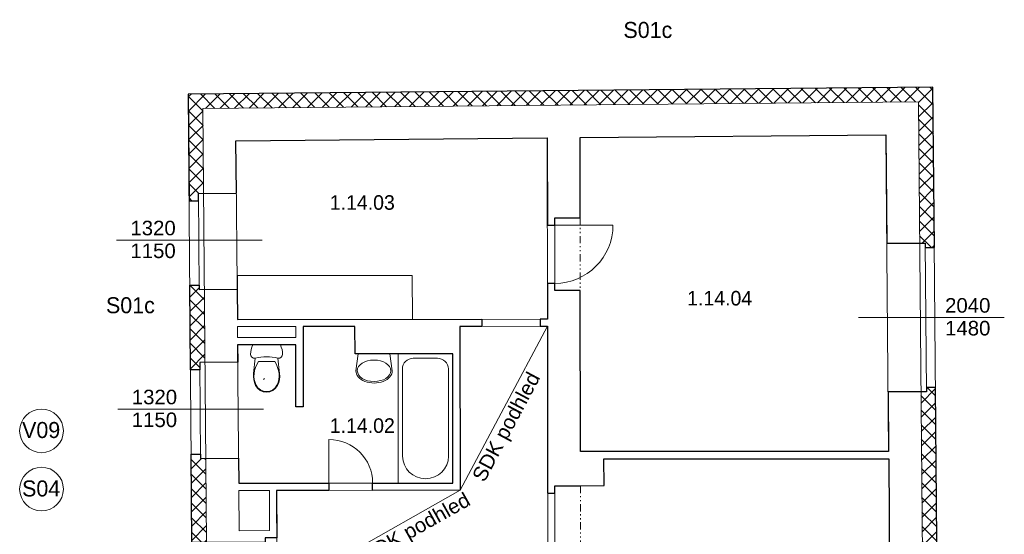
# Model space of a CAD drawing. Extents: x -203795 to -85874, y -57369 to -32000.
# Tile 8 of 8: x -118240 to -104733, y -43529 to -36464. Entities that reach past the tile are written whole.
import ezdxf

# ---------------------------------------------------------------- set-up
doc = ezdxf.new("R2010")
doc.units = 0
doc.header["$MEASUREMENT"] = 0
doc.set_wipeout_variables(frame=1)
doc.linetypes.add('Wipeout_Contour', pattern=[1000, 0, -1000])
doc.linetypes.add('Čerchovaná se dvěma tečkami S', pattern=[250, 100, -40, 15, -40, 15, -40])
doc.layers.add('2D kreslení - obecné_Číslo_pera__241', color=9, linetype='Continuous', lineweight=13, true_color=0x808080)
for name, color, linetype, lineweight in [('2D VÝPLNĚ_Číslo_pera__4', 91, 'Continuous', 13), ('2D ČÁRY_Číslo_pera__1', 7, 'Continuous', 15), ('2D ČÁRY_Číslo_pera__2', 1, 'Continuous', 25), ('2D ČÁRY_Číslo_pera__3', 150, 'Continuous', 13), ('2D ČÁRY_Číslo_pera__4', 91, 'Continuous', 13), ('NÁBYTEK A ZAŘÍZENÍ_Číslo_pera__3', 150, 'Continuous', 13), ('POZNÁMKY.TEXT_Číslo_pera__4', 91, 'Continuous', 13)]:
    doc.layers.add(name, color=color, linetype=linetype, lineweight=lineweight)
doc.layers.add('NÁBYTEK A ZAŘÍZENÍ', color=7, linetype='Continuous')
doc.styles.add('GENERATED_STYLE_1', font='arial.ttf')
doc.styles.add('GENERATED_STYLE_3', font='txt')
pattern_1 = [(45, (0, 0), (-98.99495, 98.99495), []), (135, (0, 0), (98.99495, 98.99495), [])]

# ---------------------------------------------------------------- blocks, each defined once
blk = doc.blocks.new('WC s nádržkou 1 11')
at = {"linetype": 'Wipeout_Contour', "ltscale": 15629.429493}
blk.add_wipeout([(31, 650), (18, 619), (8, 587), (2, 554), (0, 520), (5, 498), (20, 479), (40, 469), (64, 469), (41, 257), (39, 215), (44, 173), (54, 132), (70, 92), (97, 54), (132, 25), (174, 6), (220, 0), (266, 6), (308, 25), (343, 54), (370, 92), (386, 132), (396, 173), (401, 215), (399, 257), (376, 469), (400, 469), (420, 479), (435, 498), (440, 520), (438, 554), (432, 587), (422, 619), (409, 650)], dxfattribs=at).dxf.layer = 'NÁBYTEK A ZAŘÍZENÍ'
at = {"layer": 'NÁBYTEK A ZAŘÍZENÍ_Číslo_pera__3', "linetype": 'Continuous'}
for p, q in [((2, 554), (0, 520)), ((8, 587), (2, 554)), ((18, 619), (8, 587)), ((31, 650), (18, 619)), ((409, 650), (31, 650)), ((422, 619), (409, 650)), ((432, 587), (422, 619)), ((438, 554), (432, 587)), ((440, 520), (438, 554)), ((0, 520), (5, 498)), ((5, 498), (20, 479)), ((20, 479), (40, 469)), ((40, 469), (64, 469)), ((64, 469), (41, 257)), ((107, 419), (86, 381)), ((333, 419), (107, 419)), ((354, 381), (333, 419)), ((399, 257), (376, 469)), ((376, 469), (400, 469)), ((400, 469), (420, 479)), ((420, 479), (435, 498)), ((435, 498), (440, 520)), ((56, 299), (49, 256)), ((68, 341), (56, 299)), ((86, 381), (68, 341)), ((372, 341), (354, 381)), ((384, 299), (372, 341)), ((391, 256), (384, 299)), ((41, 257), (39, 215)), ((39, 215), (44, 173)), ((44, 173), (54, 132)), ((49, 256), (47, 215)), ((47, 215), (52, 174)), ((52, 174), (62, 134)), ((378, 134), (388, 174)), ((386, 132), (396, 173)), ((388, 174), (393, 215)), ((393, 215), (391, 256)), ((396, 173), (401, 215)), ((401, 215), (399, 257)), ((54, 132), (70, 92)), ((62, 134), (78, 96)), ((70, 92), (97, 54)), ((78, 96), (102, 60)), ((97, 54), (132, 25)), ((102, 60), (136, 32)), ((132, 25), (174, 6)), ((136, 32), (176, 14)), ((174, 6), (220, 0)), ((176, 14), (220, 8)), ((220, 8), (264, 14)), ((220, 0), (266, 6)), ((264, 14), (304, 32)), ((266, 6), (308, 25)), ((304, 32), (338, 60)), ((308, 25), (343, 54)), ((338, 60), (362, 96)), ((343, 54), (370, 92)), ((362, 96), (378, 134)), ((370, 92), (386, 132))]:
    blk.add_line(p, q, dxfattribs=at)
blk.add_ellipse((220, -298), major_axis=(785, 0), ratio=0.9963, start_param=1.370375, end_param=1.771221, dxfattribs=at)
blk = doc.blocks.new('Vana 01 11')
at = {"layer": 'NÁBYTEK A ZAŘÍZENÍ_Číslo_pera__3', "linetype": 'Continuous'}
for p, q in [((0, 0), (0, 751)), ((0, 751), (1773, 751)), ((1404, 691), (207, 691)), ((1773, 751), (1773, 0)), ((59, 210), (59, 541)), ((0, 0), (1773, 0)), ((1404, 60), (207, 60))]:
    blk.add_line(p, q, dxfattribs=at)
for centre, major_axis, start_param, end_param in [((207, 541), (0, 150), 0, 1.570796), ((1404, 375), (0, 315), 3.141593, 6.283185), ((207, 210), (0, 150), 1.570796, 3.141593)]:
    blk.add_ellipse(centre, major_axis=major_axis, ratio=0.98423, start_param=start_param, end_param=end_param, dxfattribs=at)
blk = doc.blocks.new('Umyvadlo oválné 11')
at = {"linetype": 'Wipeout_Contour', "ltscale": 6090.690526}
blk.add_wipeout([(0, 169), (2, 146), (9, 124), (19, 104), (43, 74), (73, 49), (129, 22), (188, 6), (250, 0), (312, 6), (371, 22), (427, 49), (457, 74), (481, 104), (491, 124), (498, 146), (500, 169), (469, 400), (31, 400), (-1, 169)], dxfattribs=at).dxf.layer = 'NÁBYTEK A ZAŘÍZENÍ'
at = {"layer": 'NÁBYTEK A ZAŘÍZENÍ_Číslo_pera__3', "linetype": 'Continuous'}
for p, q in [((31, 400), (-1, 169)), ((32, 400), (31, 400)), ((469, 400), (31, 400)), ((469, 400), (468, 400)), ((500, 169), (469, 400))]:
    blk.add_line(p, q, dxfattribs=at)
blk.add_ellipse((250, 169), major_axis=(-229, 0), ratio=0.643386, dxfattribs=at)
blk.add_ellipse((249, 169), major_axis=(-250, 0), ratio=0.674026, start_param=0, end_param=3.141593, dxfattribs=at)

msp = doc.modelspace()

# ---------------------------------------------------------------- hatches: boundary and pattern name
at = {"layer": '2D VÝPLNĚ_Číslo_pera__4', "linetype": 'Continuous'}
h = msp.add_hatch(dxfattribs=at)
h.set_pattern_fill('TEPELNA_IZOLACE_EPS', color=8, style=0, pattern_type=2)
h.set_pattern_definition(pattern_1)
h.paths.add_polyline_path([(-105894, -39533), (-105818, -39533), (-105817, -39593), (-105693, -39593), (-105712, -37389), (-115928, -37485), (-115916, -38950), (-115786, -38949), (-115787, -38849), (-115717, -38848), (-115727, -37683), (-105910, -37591)], flags=0)
h = msp.add_hatch(dxfattribs=at)
h.set_pattern_fill('TEPELNA_IZOLACE_EPS', color=8, style=0, pattern_type=2)
h.set_pattern_definition(pattern_1)
h.paths.add_polyline_path([(-115707, -40170), (-115777, -40169), (-115777, -40109), (-115907, -40110), (-115898, -41270), (-115768, -41269), (-115768, -41169), (-115698, -41168)], flags=0)
h = msp.add_hatch(dxfattribs=at)
h.set_pattern_fill('TEPELNA_IZOLACE_EPS', color=8, style=0, pattern_type=2)
h.set_pattern_definition(pattern_1)
h.paths.add_polyline_path([(-105877, -41573), (-105801, -41573), (-105801, -41513), (-105677, -41513), (-105655, -44138), (-105779, -44138), (-105780, -44078), (-105856, -44078)], flags=0)
h = msp.add_hatch(dxfattribs=at)
h.set_pattern_fill('TEPELNA_IZOLACE_EPS', color=8, style=0, pattern_type=2)
h.set_pattern_definition(pattern_1)
h.paths.add_polyline_path([(-115758, -42429), (-115758, -42489), (-115688, -42488), (-115678, -43640), (-115878, -43640), (-115888, -42430)], flags=0)

# ---------------------------------------------------------------- linework, layer by layer
at = {"layer": '2D kreslení - obecné_Číslo_pera__241', "color": 8, "linetype": 'Continuous'}
for centre in [(-117940, -42109), (-117940, -42909)]:
    msp.add_circle(centre, 300, dxfattribs=at)
at = {"layer": '2D ČÁRY_Číslo_pera__1', "color": 8, "linetype": 'Continuous'}
for p, q in [((-105712, -37389), (-115928, -37485)), ((-105556, -55879), (-105712, -37389)), ((-115878, -43640), (-115928, -37485)), ((-105910, -37591), (-115727, -37683)), ((-105758, -55679), (-105910, -37591)), ((-115678, -43640), (-115727, -37683)), ((-106357, -38045), (-110552, -38084)), ((-110552, -38084), (-110551, -39184)), ((-106320, -42391), (-106357, -38045)), ((-111002, -38088), (-115273, -38128)), ((-115253, -40578), (-115273, -38128)), ((-111002, -38088), (-111000, -40574)), ((-115787, -38849), (-115267, -38845)), ((-115777, -40169), (-115787, -38849)), ((-115916, -38950), (-115786, -38949)), ((-110101, -39284), (-111001, -39285)), ((-110551, -39184), (-110901, -39184)), ((-110901, -39184), (-110900, -40184)), ((-105801, -41573), (-105818, -39533)), ((-115907, -40110), (-115777, -40109)), ((-110900, -40084), (-111000, -40085)), ((-115777, -40169), (-115257, -40165)), ((-110550, -40184), (-110900, -40184)), ((-110550, -40184), (-110548, -42394)), ((-115253, -40578), (-111000, -40574)), ((-111900, -40675), (-111900, -40575)), ((-111100, -40674), (-111100, -40574)), ((-115253, -40678), (-114453, -40677)), ((-115251, -40828), (-115252, -40678)), ((-114453, -40677), (-114453, -40827)), ((-114353, -40677), (-114352, -41777)), ((-114353, -40677), (-113642, -40677)), ((-112200, -40675), (-111000, -40674)), ((-112200, -40675), (-112198, -42925)), ((-111000, -40674), (-110996, -44879)), ((-115253, -40828), (-114453, -40827)), ((-115235, -42828), (-115250, -40928)), ((-114453, -40927), (-114452, -41777)), ((-112299, -41052), (-112298, -42825)), ((-115768, -41169), (-115248, -41165)), ((-115758, -42489), (-115768, -41169)), ((-115898, -41270), (-115768, -41269)), ((-114452, -41777), (-114352, -41777)), ((-113998, -42227), (-113998, -42927)), ((-106320, -42391), (-110548, -42394)), ((-115888, -42430), (-115758, -42429)), ((-115758, -42489), (-115238, -42485)), ((-106319, -42491), (-110227, -42494)), ((-110224, -42861), (-110227, -42494)), ((-106291, -45775), (-106319, -42491)), ((-115235, -42828), (-112298, -42825)), ((-115234, -42928), (-114815, -42928)), ((-115229, -43480), (-115234, -42928)), ((-114815, -42928), (-114814, -43479)), ((-114715, -42927), (-112198, -42925)), ((-114715, -42927), (-114713, -44346)), ((-110548, -42864), (-110898, -42865)), ((-110898, -42865), (-110897, -43865)), ((-110224, -42861), (-110548, -42864)), ((-110898, -42965), (-110998, -42965)), ((-114814, -43479), (-115229, -43480))]:
    msp.add_line(p, q, dxfattribs=at)
at = {"layer": '2D ČÁRY_Číslo_pera__1', "color": 8, "linetype": 'Čerchovaná se dvěma tečkami S'}
for p, q in [((-110551, -39184), (-110550, -40184)), ((-113398, -42826), (-113398, -42926)), ((-110548, -42864), (-110547, -43864))]:
    msp.add_line(p, q, dxfattribs=at)
at = {"layer": '2D ČÁRY_Číslo_pera__1', "color": 8, "linetype": 'Continuous', "flags": 128}
for points in [[(-106344, -39533), (-105818, -39533), (-105817, -39593), (-105693, -39593)], [(-106327, -41573), (-105801, -41573), (-105801, -41513), (-105677, -41513)]]:
    msp.add_lwpolyline(points, dxfattribs=at)
at = {"layer": '2D ČÁRY_Číslo_pera__1', "color": 8, "linetype": 'Continuous'}
for centre, radius, start, end in [((-110901, -39284), 800, 270.0487, 0.0487), ((-113998, -42827), 600, 0.0487, 90.0487)]:
    msp.add_arc(centre, radius, start, end, dxfattribs=at)
at = {"layer": '2D ČÁRY_Číslo_pera__2', "color": 8, "linetype": 'Continuous', "flags": 128}
for points in [[(-115267, -38845), (-115273, -38128), (-111002, -38088), (-111001, -39285), (-110901, -39284), (-110901, -39184), (-110551, -39184), (-110552, -38084), (-106357, -38045), (-106344, -39533), (-105818, -39533), (-105817, -39593), (-105693, -39593), (-105712, -37389), (-115928, -37485), (-115916, -38950), (-115786, -38949), (-115787, -38849)], [(-114874, -43579), (-114874, -43639), (-115878, -43640), (-115888, -42430), (-115758, -42429), (-115758, -42489), (-115238, -42485), (-115235, -42828), (-113998, -42827), (-113998, -42927), (-114715, -42927), (-114714, -43579)]]:
    msp.add_lwpolyline(points, close=True, dxfattribs=at)
msp.add_lwpolyline([(-105655, -44138), (-105677, -41513), (-105801, -41513), (-105801, -41573), (-106327, -41573), (-106320, -42391), (-110548, -42394), (-110550, -40184), (-110900, -40184), (-110900, -40084), (-111000, -40085), (-111000, -40574), (-111100, -40574), (-111100, -40674), (-111000, -40674), (-110998, -42965), (-110898, -42965), (-110898, -42865), (-110548, -42864), (-110224, -42861), (-110227, -42494), (-106319, -42491), (-106306, -44078)], dxfattribs=at)
at = {"layer": '2D ČÁRY_Číslo_pera__3', "color": 8, "linetype": 'Continuous'}
for p, q in [((-112198, -42925), (-111000, -40674)), ((-114713, -44346), (-112198, -42925))]:
    msp.add_line(p, q, dxfattribs=at)
at = {"layer": '2D ČÁRY_Číslo_pera__3', "color": 8, "linetype": 'Continuous', "flags": 128}
msp.add_lwpolyline([(-115253, -40578), (-112853, -40576), (-112854, -39976), (-115254, -39978)], close=True, dxfattribs=at)
at = {"layer": '2D ČÁRY_Číslo_pera__4', "color": 8, "linetype": 'Continuous'}
for p, q in [((-114912, -39491), (-116912, -39491)), ((-106733, -40553), (-104733, -40553)), ((-114893, -41812), (-116893, -41812))]:
    msp.add_line(p, q, dxfattribs=at)

# ---------------------------------------------------------------- block references
at = {"layer": 'NÁBYTEK A ZAŘÍZENÍ', "color": 8, "linetype": 'Continuous', "xscale": -1}
msp.add_blockref('WC s nádržkou 1 11', (-114633, -41578), dxfattribs=at)
for name, p, rotation in [('Umyvadlo oválné 11', (-113129, -41453), 0.04865719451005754), ('Vana 01 11', (-112299, -41052), 90.04865719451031)]:
    msp.add_blockref(name, p, dxfattribs=dict(at, rotation=rotation))

# ---------------------------------------------------------------- texts
at = {"layer": 'POZNÁMKY.TEXT_Číslo_pera__4', "color": 8, "linetype": 'Continuous', "style": 'GENERATED_STYLE_3'}
for s, insert, char_height, attachment_point in [('{S01c}', (-109958, -36607), 220, 4), ('{1.14.03}', (-113986, -38874), 200, 1), ('{S01c}', (-117056, -40386), 220, 4), ('{1.14.04}', (-109084, -40188), 200, 1), ('{V09}', (-118207, -42099), 220, 4), ('{1.14.02}', (-113986, -41937), 200, 1), ('{S04}', (-118207, -42901), 220, 4)]:
    msp.add_mtext(s, dxfattribs=dict(at, insert=insert, char_height=char_height, attachment_point=attachment_point))
at = {"layer": 'POZNÁMKY.TEXT_Číslo_pera__4', "color": 8, "linetype": 'Continuous', "char_height": 200, "attachment_point": 8, "line_spacing_factor": 0.938049, "style": 'GENERATED_STYLE_1'}
for s, insert in [('{1320\\P1150}', (-116410, -39740)), ('{2040\\P1480}', (-105235, -40802)), ('{1320\\P1150}', (-116391, -42060))]:
    msp.add_mtext(s, dxfattribs=dict(at, insert=insert))
at = {"layer": 'POZNÁMKY.TEXT_Číslo_pera__4', "color": 8, "linetype": 'Continuous', "char_height": 200, "attachment_point": 1, "style": 'GENERATED_STYLE_1'}
for insert, rotation in [((-112043, -42732), 61.9762), ((-113571, -43753), 29.4508)]:
    msp.add_mtext('{SDK podhled}', dxfattribs=dict(at, insert=insert, rotation=rotation))

# ---------------------------------------------------------------- next in the draw order: linework, layer by layer
at = {"layer": '2D ČÁRY_Číslo_pera__1', "color": 8, "linetype": 'Continuous'}
for p, q in [((-113639, -41053), (-113642, -40677)), ((-115253, -40928), (-114453, -40927)), ((-112299, -41052), (-113639, -41053))]:
    msp.add_line(p, q, dxfattribs=at)
msp.add_arc((-115464, -40678), 920, 308.0697, 309.4617, dxfattribs=at)
at = {"layer": '2D ČÁRY_Číslo_pera__2', "color": 8, "linetype": 'Continuous', "flags": 128}
msp.add_lwpolyline([(-115907, -40110), (-115777, -40109), (-115777, -40169), (-115257, -40165), (-115253, -40578), (-111900, -40575), (-111900, -40675), (-112200, -40675), (-112198, -42925), (-113398, -42926), (-113398, -42826), (-112298, -42825), (-112299, -41052), (-113639, -41053), (-113642, -40677), (-114353, -40677), (-114352, -41777), (-114452, -41777), (-114453, -40927), (-115253, -40928), (-115248, -41165), (-115768, -41169), (-115768, -41269), (-115898, -41270)], close=True, dxfattribs=at)

doc.saveas('drawing.dxf')
